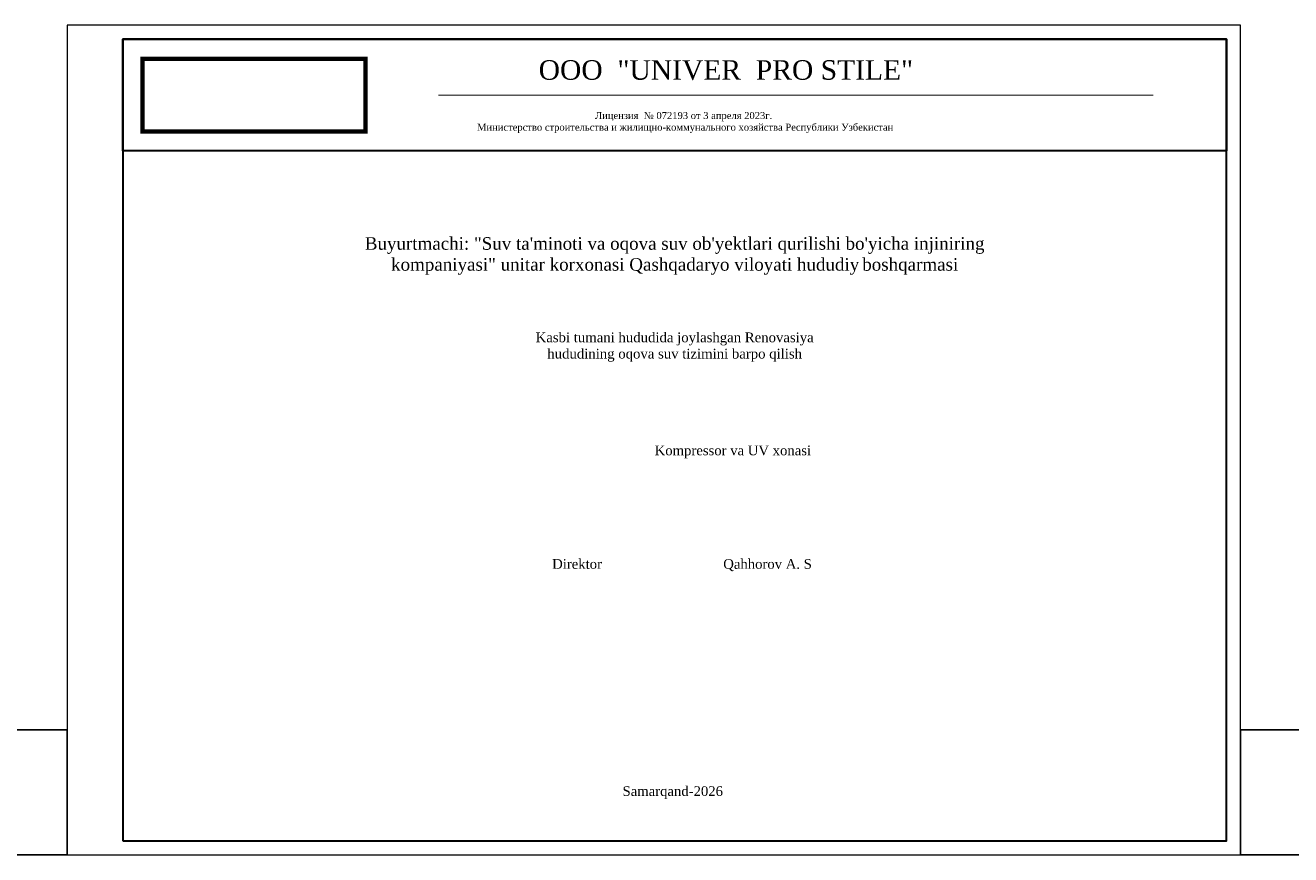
# Model space of a CAD drawing. Header units: metres. Extents: x 705633 to 708863, y 4309165 to 4309462.
# Tile 2 of 25: x 706086 to 706539, y 4309165 to 4309462. Entities that reach past the tile are written whole.
import ezdxf

# ---------------------------------------------------------------- set-up
doc = ezdxf.new("R2010")
doc.units = ezdxf.units.M
doc.header["$LTSCALE"] = 0.5
for name, color, linetype, lineweight in [('ПЛАНИРОВКА', 7, 'Continuous', 5), ('Рамка  штамп', 7, 'Continuous', 30), ('Формат', 7, 'Continuous', 25)]:
    doc.layers.add(name, color=color, linetype=linetype, lineweight=lineweight)
doc.layers.add('Титульный лист', color=7, linetype='Continuous')
doc.layers.add('Ярлык', color=1, linetype='Continuous')
doc.styles.add('Arial UPS', font='times.ttf', dxfattribs={"height": 2.5})

msp = doc.modelspace()

# ---------------------------------------------------------------- linework, layer by layer
at = {"lineweight": 30, "ltscale": 0.1}
msp.add_lwpolyline([(706121.1, 4309170.03), (706516.1, 4309170.03), (706516.1, 4309457.03), (706121.1, 4309457.03), (706121.1, 4309170.03)], dxfattribs=at)
for points in [[(706101.1, 4309165.03), (706053.15, 4309165.03), (706053.15, 4309209.75), (706101.1, 4309209.75)], [(706569.04, 4309165.03), (706521.1, 4309165.03), (706521.1, 4309209.75), (706569.04, 4309209.75)]]:
    msp.add_lwpolyline(points, close=True)
at = {"layer": 'ПЛАНИРОВКА', "color": 254, "lineweight": 30, "ltscale": 100, "true_color": 0xd5d9d3, "const_width": 1.5}
msp.add_lwpolyline([(706128.1, 4309450.03), (706207.9, 4309450.03), (706207.9, 4309424.03), (706128.1, 4309424.03)], close=True, dxfattribs=at)
at = {"layer": 'Рамка  штамп', "color": 7, "linetype": 'Continuous', "lineweight": 15, "ltscale": 100}
msp.add_lwpolyline([(706101.1, 4309165.03), (706521.1, 4309165.03), (706521.1, 4309462.03), (706101.1, 4309462.03), (706101.1, 4309165.03)], dxfattribs=at)
at = {"layer": 'Формат', "color": 18, "linetype": 'Continuous', "lineweight": 30, "ltscale": 100, "true_color": 0x000000}
msp.add_lwpolyline([(706121.1, 4309457.03), (706516.1, 4309457.03), (706516.1, 4309417.03), (706121.1, 4309417.03)], close=True, dxfattribs=at)
at = {"layer": 'Ярлык', "color": 167, "linetype": 'Continuous', "lineweight": 30, "true_color": 0x3e4e7e, "const_width": 0.391}
msp.add_lwpolyline([(706234.04, 4309437.03), (706489.96, 4309437.03)], dxfattribs=at)

# ---------------------------------------------------------------- texts
at = {"layer": 'Титульный лист', "linetype": 'Continuous', "ltscale": 1000, "insert": (706121.1, 4309420.28), "char_height": 3.4848, "width": 395, "attachment_point": 1, "style": 'Arial UPS'}
msp.add_mtext('\\pxi5667.47;\\P\\pi5659.722,l7.734;\\P\\pi0,l0,qc;{\\H1.29132x;\\C7;\\P\\P\\PBuyurtmachi: "Suv ta\'minoti va oqova suv ob\'yektlari qurilishi bo\'yicha injiniring\\Pkompaniyasi" unitar korxonasi Qashqadaryo viloyati hududiy\\H0.64533x;\\C256; \\H1.54959x;\\C7;boshqarmasi    }\\P\\pi5667.47,q*;\\P\\pi0;\\P\\pqc;{\\H1.29132x;\\C7;                                          \\P\\H0.77778x;Kasbi tumani hududida joylashgan Renovasiya \\Phududining oqova suv tizimini barpo\\C256; qilish\\H1.14286x;\\P\\pi56.48064,q*;} \\P\\pi49.3234;                                                                             \\P\\pi0,qc;                                                                          \\P\\pi54.61979,q*;{\\H0.96x;\\C256;\\c0;                                                             \\P\\pi0,qc;\\fTimes New Roman|b1|i0|c204|p18;\\H1.04167x;\\C256;^I^I                                                                      \\P}Kompressor va UV xonasi{\\C7;\\P\\pi47.86672,q*;\\P\\pi56.6747;}\\P\\P\\pi4915.634;\\P\\pi5667.47;\\P\\P\\pi0,qc;    Direktor                                 Qahhorov A. S\\P\\pi56.6747,q*;\\P\\pi5659.51331;                                         \\P\\pi5667.47;\\P\\pi56.6747;\\P\\pi7084.194;\\P\\P\\pi0;\\P\\pi41.53759;                                                                              \\P\\pi53.18152;                  \\P\\pi46.19516;                                                      \\P\\P\\P\\pi56.6747;\\P\\pi51.31931;{\\C256;\\c0;Samarqand-}2026', dxfattribs=at)
at = {"layer": 'Ярлык', "color": 165, "lineweight": 50, "char_height": 2.5357, "attachment_point": 1, "style": 'Arial UPS'}
for s, insert, width in [('\\pi64.26262;{\\H2.7606x;\\C167;\\c8277566;ООО  "UNIVER  PRO STILE"\\fISOCPEUR|b1|i1|c204|p34;\\Q15;\\T1.25; \\fArial|b1|i0|c204|p34;\\H0.36224x;\\T1.15;   \\fArial|b0|i0|c204|p34;\\T1;          }', (706205.66, 4309449.54), 256.2547), ('\\pi92.01301;{\\C167;\\c8277566;             \\P\\pi98.41021;\\P\\pi66.12905;\\H0.98593x;Лицензия  № 072193 от 3 апреля 2023г. \\P\\pi23.91175;Министерство строительства и жилищно-коммунального хозяйства Республики Узбекистан}', (706223.96, 4309439.42), 196.8204)]:
    msp.add_mtext(s, dxfattribs=dict(at, insert=insert, width=width))

doc.saveas('drawing.dxf')
